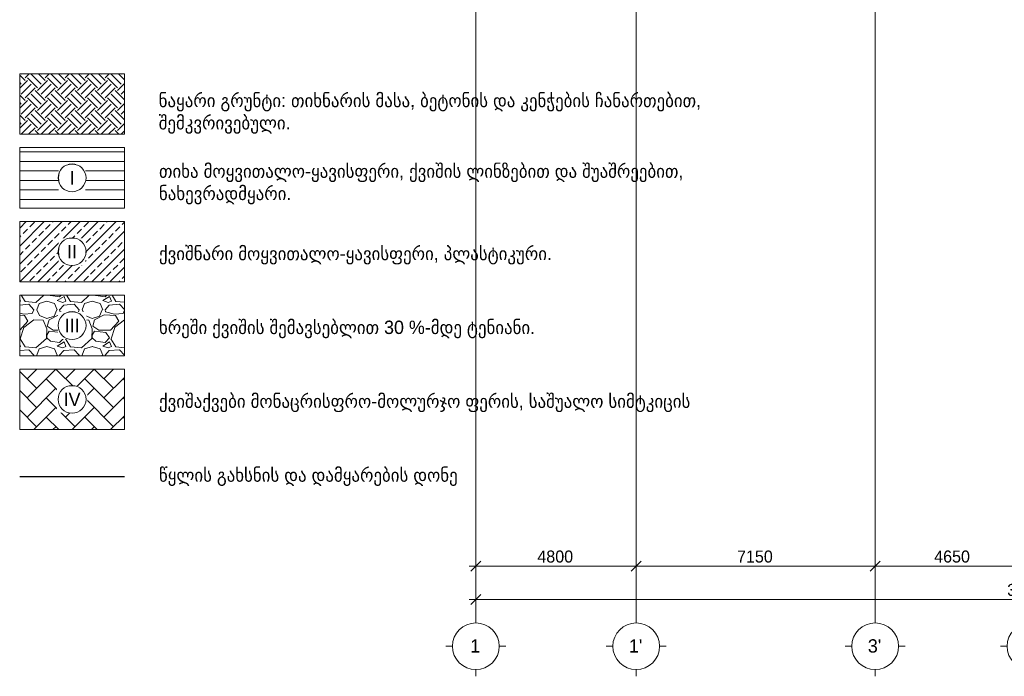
# Model space of a CAD drawing. Header units: millimetres. Extents: x -244621 to 957993, y -212233 to 286163.
# Tile 44 of 47: x 877563 to 907027, y -41050 to -21394. Entities that reach past the tile are written whole.
import ezdxf

# ---------------------------------------------------------------- set-up
doc = ezdxf.new("R2010")
doc.units = ezdxf.units.MM
doc.linetypes.add('DASHED', pattern=[19.05, 12.7, -6.35])
doc.linetypes.add('Section-Section_Pit_A_G$0$Grid Line', pattern=[22.225, 12.7, -3.175, 3.175, -3.175])
for name, color, linetype, lineweight in [('S - HATCH', 252, 'Continuous', 5), ('S - TEXT', 7, 'Continuous', 9), ('Section-Section_Pit_A_G$0$A-010-D_DIM', 7, 'Continuous', 5), ('Section-Section_Pit_A_G$0$A-010-D_DIM-200', 7, 'Continuous', 5), ('Section-Section_Pit_A_G$0$Z-030-M_GRID', 7, 'Continuous', 5), ('Section-Section_Pit_A_G$0$Z-033_T_GRIDREF', 7, 'Continuous', 5)]:
    doc.layers.add(name, color=color, linetype=linetype, lineweight=lineweight)
doc.layers.add('S - RED LINE', color=7, linetype='Continuous', lineweight=35, true_color=0xff3737)
doc.layers.add('S - WATER', color=7, linetype='DASHED', lineweight=20, true_color=0x0216de)
doc.styles.add('Section-Section_Pit_A_G$0$Cubicon', font='Cubicon.ttf', dxfattribs={"height": 400})
doc.styles.add('Section-Section_Pit_A_G$0$Cubicon_1', font='Cubicon.ttf', dxfattribs={"height": 360})
doc.styles.add('Text_S2', font='Cubicon.ttf')
doc.dimstyles.new('Section-Section_Pit_A_G$0$CUB_DIM_1_8', dxfattribs={"dimscale": 304.8, "dimtxt": 363.202515, "dimasz": 0.984252, "dimexe": 0.984252, "dimexo": 0.0625, "dimgap": 0, "dimtad": 1, "dimdec": 0, "dimzin": 0, "dimdsep": 46, "dimtxsty": 'Section-Section_Pit_A_G$0$Cubicon_1', "dimblk1": 'Section-Section_Pit_A_G$0$_Oblique', "dimblk2": 'Section-Section_Pit_A_G$0$_Oblique', "dimsah": 1, "dimcen": 0.09, "dimdle": 0.656168, "dimazin": 0, "dimtfac": 1, "dimtdec": 4, "dimtix": 1, "dimtmove": 0, "dimatfit": 3, "dimfxl": 1.312336, "dimfxlon": 1, "dimtvp": 1, "dimtolj": 1, "dimtzin": 0, "dimarcsym": 2})

# ---------------------------------------------------------------- blocks, each defined once
blk = doc.blocks.new('Section-Section_Pit_A_G$0$Grid - 00_CUB_ღერძის თავი-752507-Section_Pit_A_G')
at = {"layer": 'Section-Section_Pit_A_G$0$Z-033_T_GRIDREF'}
for p, q in [((-16100, -40200), (-16100, -40000)), ((-16800, -40900), (-17000, -40900)), ((-15400, -40900), (-15200, -40900)), ((-16100, -41600), (-16100, -41800))]:
    blk.add_line(p, q, dxfattribs=at)
blk.add_circle((-16100, -40900), 700, dxfattribs=at)
blk = doc.blocks.new('Section-Section_Pit_A_G$0$DIMBLOCK1-Section_Pit_A_G')
at = {"layer": 'Section-Section_Pit_A_G$0$A-010-D_DIM-200', "transparency": 16777216}
for p, q in [((-16100, -39500), (-16100, -37927)), ((17100, -39500), (17100, -38427)), ((-16100, -39500), (-15950, -39350)), ((17100, -39500), (17250, -39350)), ((17300, -39500), (-16300, -39500)), ((-16100, -39500), (-16250, -39650)), ((-16100, -39500), (-16100, -39800)), ((17100, -39500), (16950, -39650)), ((17100, -39500), (17100, -39800))]:
    blk.add_line(p, q, dxfattribs=at)
at = {"layer": 'Section-Section_Pit_A_G$0$A-010-D_DIM-200', "color": 0, "transparency": 16777216, "insert": (-198, -39034), "char_height": 360, "width": 1676.32, "attachment_point": 1, "line_spacing_factor": 0.931288, "style": 'Section-Section_Pit_A_G$0$Cubicon_1'}
blk.add_mtext('33200', dxfattribs=at)
blk = doc.blocks.new('Section-Section_Pit_A_G$0$_Oblique')
at = {"color": 0, "linetype": 'ByBlock', "lineweight": -2}
blk.add_line((-0.5, -0.5), (0.5, 0.5), dxfattribs=at)
blk = doc.blocks.new('Section-Section_Pit_A_G$0$DIMBLOCK5-Section_Pit_A_G')
at = {"layer": 'Section-Section_Pit_A_G$0$A-010-D_DIM-200', "transparency": 16777216}
for p, q in [((-4150, -38500), (-4150, -38013)), ((500, -38500), (500, -38013)), ((-4150, -38500), (-4300, -38650)), ((-4150, -38500), (-4000, -38350)), ((500, -38500), (-4150, -38500)), ((-4150, -38500), (-4150, -38800)), ((500, -38500), (350, -38650)), ((500, -38500), (650, -38350)), ((500, -38500), (500, -38800))]:
    blk.add_line(p, q, dxfattribs=at)
at = {"layer": 'Section-Section_Pit_A_G$0$A-010-D_DIM-200', "color": 0, "transparency": 16777216, "insert": (-2384, -38034), "char_height": 360, "width": 1341.06, "attachment_point": 1, "line_spacing_factor": 0.931288, "style": 'Section-Section_Pit_A_G$0$Cubicon_1'}
blk.add_mtext('4650', dxfattribs=at)
blk = doc.blocks.new('Section-Section_Pit_A_G$0$DIMBLOCK6-Section_Pit_A_G')
at = {"layer": 'Section-Section_Pit_A_G$0$A-010-D_DIM-200', "transparency": 16777216}
for p, q in [((-11300, -38500), (-11300, -38013)), ((-4150, -38500), (-4150, -38013)), ((-11300, -38500), (-11450, -38650)), ((-11300, -38500), (-11150, -38350)), ((-4150, -38500), (-11300, -38500)), ((-11300, -38500), (-11300, -38800)), ((-4150, -38500), (-4300, -38650)), ((-4150, -38500), (-4000, -38350)), ((-4150, -38500), (-4150, -38800))]:
    blk.add_line(p, q, dxfattribs=at)
at = {"layer": 'Section-Section_Pit_A_G$0$A-010-D_DIM-200', "color": 0, "transparency": 16777216, "insert": (-8284, -38034), "char_height": 360, "width": 1341.06, "attachment_point": 1, "line_spacing_factor": 0.931288, "style": 'Section-Section_Pit_A_G$0$Cubicon_1'}
blk.add_mtext('7150', dxfattribs=at)
blk = doc.blocks.new('Section-Section_Pit_A_G$0$DIMBLOCK7-Section_Pit_A_G')
at = {"layer": 'Section-Section_Pit_A_G$0$A-010-D_DIM-200', "transparency": 16777216}
for p, q in [((-16100, -38500), (-16100, -38013)), ((-11300, -38500), (-11300, -38013)), ((-11300, -38500), (-16300, -38500)), ((-16100, -38500), (-16250, -38650)), ((-16100, -38500), (-15950, -38350)), ((-16100, -38500), (-16100, -38800)), ((-11300, -38500), (-11450, -38650)), ((-11300, -38500), (-11150, -38350)), ((-11300, -38500), (-11300, -38800))]:
    blk.add_line(p, q, dxfattribs=at)
at = {"layer": 'Section-Section_Pit_A_G$0$A-010-D_DIM-200', "color": 0, "transparency": 16777216, "insert": (-14259, -38034), "char_height": 360, "width": 1341.06, "attachment_point": 1, "line_spacing_factor": 0.931288, "style": 'Section-Section_Pit_A_G$0$Cubicon_1'}
blk.add_mtext('4800', dxfattribs=at)
blk = doc.blocks.new('Section-Section_Pit_A_G')
at = {"layer": 'Section-Section_Pit_A_G$0$Z-030-M_GRID', "linetype": 'Section-Section_Pit_A_G$0$Grid Line'}
for p, q in [((-16100, -40000), (-16100, 946.4)), ((-11300, -40000), (-11300, 946.4)), ((-4150, -40000), (-4150, 946.4))]:
    blk.add_line(p, q, dxfattribs=at)
at = {"layer": 'Section-Section_Pit_A_G$0$Z-033_T_GRIDREF'}
for p in [(0, 0), (4800, 0), (11950, 0), (16600, 0)]:
    blk.add_blockref('Section-Section_Pit_A_G$0$Grid - 00_CUB_ღერძის თავი-752507-Section_Pit_A_G', p, dxfattribs=at)
at = {"layer": 'Section-Section_Pit_A_G$0$Z-033_T_GRIDREF', "char_height": 400, "attachment_point": 1, "style": 'Section-Section_Pit_A_G$0$Cubicon'}
for s, insert, width in [('\\fCubicon|b0|i0|c204|p2|;1', (-16265.2, -40690.6), 384.81), ("1'", (-11518.2, -40690.6), 513.08), ("3'", (-4368.2, -40690.6), 513.08)]:
    blk.add_mtext(s, dxfattribs=dict(at, insert=insert, width=width))
at = {"layer": 'Section-Section_Pit_A_G$0$A-010-D_DIM'}
for base, p1, p2, override, picture, middle in [((-16100, -39500), (17100, -38427.1), (-16100, -37926.6), {"dimpost": '<>', "dimfxl": 33203.771526}, 'Section-Section_Pit_A_G$0$DIMBLOCK1-Section_Pit_A_G', (500, -39316.2)), ((-16100, -38500), (-11300, -38012.5), (-16100, -38012.5), {"dimpost": '<>', "dimfxl": 4800}, 'Section-Section_Pit_A_G$0$DIMBLOCK7-Section_Pit_A_G', (-13700, -38316.3)), ((-11300, -38500), (-4150, -38012.5), (-11300, -38012.5), {"dimpost": '<>', "dimfxl": 7150}, 'Section-Section_Pit_A_G$0$DIMBLOCK6-Section_Pit_A_G', (-7725, -38316.3)), ((-4150, -38500), (500, -38012.5), (-4150, -38012.5), {"dimpost": '<>', "dimfxl": 4650}, 'Section-Section_Pit_A_G$0$DIMBLOCK5-Section_Pit_A_G', (-1825, -38316.3))]:
    dim = blk.add_linear_dim(base=base, p1=p1, p2=p2, dimstyle='Section-Section_Pit_A_G$0$CUB_DIM_1_8', override=override, dxfattribs=at)
    dim.commit()
    dim.dimension.update_dxf_attribs({"geometry": picture, "text_midpoint": middle})

msp = doc.modelspace()

# ---------------------------------------------------------------- hatches: boundary and pattern name
at = {"layer": 'S - HATCH'}
h = msp.add_hatch(dxfattribs=at)
h.set_pattern_fill('EARTH', color=256, scale=66.666667, angle=45)
h.set_pattern_definition([(45, (763372.6, -17149.25), (0, 598.6837), [423.3333, -423.3333]), (45, (763260.33, -17037), (0, 598.6837), [423.3333, -423.3333]), (45, (763148.07, -16924.74), (0, 598.6837), [423.3333, -423.3333]), (135, (763148.07, -16849.9), (-598.6837, 0), [423.3333, -423.3333]), (135, (763260.33, -16737.66), (-598.6837, 0), [423.3333, -423.3333]), (135, (763372.6, -16625.4), (-598.6837, 0), [423.3333, -423.3333])])
h.paths.add_polyline_path([(877562.7, -24823.2), (880698.2, -24823.2), (880698.2, -23012.9), (877562.7, -23012.9)])
at = {"layer": 'S - HATCH', "transparency": 33554516}
h = msp.add_hatch(dxfattribs=at)
h.set_pattern_fill('ANSI31', color=256, scale=90, angle=135)
h.set_pattern_definition([(180, (119350.5, 46088.72), (-3e-14, -285.75), [])])
h.paths.add_polyline_path([(880698.2, -25223.2), (877562.7, -25223.2), (877562.7, -27033.5), (880698.2, -27033.5)])
h.paths.add_polyline_path([(879547.1, -26128.3, -1), (878713.8, -26128.3, -1)], flags=16)
h.paths.add_polyline_path([(878895.9, -26547.6), (879406.7, -26547.6), (879406.7, -25723.3), (878895.9, -25723.3)], flags=24)
h = msp.add_hatch(dxfattribs=at)
h.set_pattern_fill('ANSI33', color=256, scale=60)
h.set_pattern_definition([(45, (119350.5, 46088.72), (-269.40768, 269.40768), []), (45, (119619.9, 46088.72), (-269.40768, 269.40768), [190.5, -95.25])])
h.paths.add_polyline_path([(880698.2, -27433.5), (877562.7, -27433.5), (877562.7, -29243.7), (880698.2, -29243.7)])
h.paths.add_polyline_path([(878874.3, -28756.2), (879384.8, -28756.2), (879384.8, -28031.8), (878874.3, -28031.8)], flags=24)
at = {"layer": 'S - HATCH'}
h = msp.add_hatch(dxfattribs=at)
h.set_pattern_fill('GRAVEL', color=256, scale=53.552945, angle=180, style=0)
h.set_pattern_definition([(48.012787, (118371.13, 44728.48), (10881.958416, 12242.203217), [183.002, -18117.2203]), (4.969741, (118493.554, 44864.504), (-16322.937617, -1360.2448794), [314.037, -31089.6528]), (312.510447, (118806.41, 44891.71), (-13602.448025, 14962.692816), [221.4315, -21921.7496]), (87.273689, (119336.906, 45231.77), (-1360.244805, -27204.8960386), [285.9751, -28311.5341]), (112.833654, (119350.51, 45517.42), (6801.22401, -16322.937623), [280.4213, -27761.7437]), (177.273689, (119241.69, 45775.87), (27204.8960386, -1360.244805), [285.9751, -28311.5341]), (217.6942405, (118956.037, 45789.47), (17683.1824244, 13602.4480204), [378.1875, -37440.5322]), (252.255328, (118656.784, 45558.23), (-9521.713616, -29925.3856418), [357.048, -35347.7587]), (301.429566, (118547.964, 45218.17), (10881.958417, -17683.182424), [286.9436, -28407.452]), (355.236358, (118697.59, 44973.32), (-14962.692821, 1360.244804), [327.5905, -16051.926]), (42.397438, (119024.05, 44946.12), (16322.9376227, 14962.6928219), [423.6455, -41940.938]), (318.814075, (117990.26, 45245.37), (9521.713613, -8161.468812), [144.5954, -14315.0052]), (351.469234, (118099.08, 45150.156), (-17683.1824257, 2720.489601), [275.0918, -27234.1568]), (45, (118371.1, 45109.35), (4e-13, 1360.2448), [192.3672, -1731.3095]), (23.19859, (118466.35, 44946.12), (-6801.22401, -2720.489603), [103.5935, -10255.7223]), (111.80141, (118561.57, 44986.93), (1360.2448, -4080.734406), [146.5024, -7178.64]), (210.963757, (118507.16, 45122.95), (-4080.734406, -2720.489604), [237.9463, -7693.5757]), (341.56505, (118303.1, 45000.53), (-2720.4896, 1360.2448), [172.0587, -4129.413]), (196.38954, (119350.51, 44986.93), (-13602.448019, -4080.734406), [241.0354, -23862.564]), (250.346176, (119119.27, 44918.91), (5440.979208, 14962.692821), [202.2154, -20019.2774]), (113.19859, (118303.12, 44728.48), (2720.489603, -6801.22401), [207.1857, -10152.13]), (163.61046, (118221.505, 44918.914), (13602.44802, -4080.734405), [241.0354, -23862.564]), (159.443955, (119350.51, 45830.28), (6801.22401, -2720.489604), [232.4386, -11389.498]), (114.77514, (119132.87, 45911.89), (6801.224018, -14962.692818), [194.7571, -19280.9845]), (246.80141, (118289.52, 46088.72), (-2720.489603, -6801.22401), [207.1857, -10152.13]), (197.354025, (118207.9, 45898.29), (17683.182425, 5440.979209), [228.0192, -22573.8387]), (249.443955, (118956.04, 46088.72), (2720.489604, 6801.22401), [116.2193, -11505.7174]), (281.309932, (118371.13, 46088.72), (1360.2448, -5440.97921), [69.359, -6866.556]), (345.963757, (118384.73, 46020.7), (-4080.7344, 1360.2448), [280.4213, -5328.0117]), (6.009006, (118656.78, 45952.7), (-13602.448019, -1360.2448026), [259.8748, -25727.5657]), (123.69007, (118507.16, 45245.37), (1360.2448, -2720.4896), [196.1772, -4708.2552]), (173.1572266, (118398.337, 45408.6), (-23124.161633, 2720.4896027), [342.5015, -33907.5875]), (240.945396, (118058.28, 45449.41), (5440.979208, 9521.713613), [140.0454, -13864.532]), (270, (117990.3, 45327), (1360.2448, -1360.2448), [81.6147, -1278.63]), (300.256437, (118683.99, 45911.89), (-5440.979207, 9521.713614), [188.9706, -18708.154]), (228.012788, (118779.21, 45748.66), (-10881.958416, -12242.203217), [366.0038, -17934.2184]), (180, (118534.4, 45476.6), (-1360.2448, -1360.2448), [353.6636, -1006.5812]), (145.304846, (118180.7, 45476.614), (-13602.448025, 9521.713606), [215.0737, -21292.285]), (74.054604, (118003.87, 45599.04), (1360.2448, 5440.97921), [198.0544, -9704.6773]), (27.645975, (118058.276, 45789.47), (25844.6512377, 13602.4480176), [322.4664, -31924.2303]), (355.426079, (118343.927, 45939.1), (17683.182425, -1360.244802), [341.148, -33773.618])])
h.paths.add_polyline_path([(880698.2, -29643.7), (877562.7, -29643.7), (877562.7, -31454), (880698.2, -31454)])
h.paths.add_polyline_path([(878796.6, -30966.4), (879462.4, -30966.4), (879462.4, -30242), (878796.6, -30242)], flags=24)
h = msp.add_hatch(dxfattribs=at)
h.set_pattern_fill('AR-HBONE', color=256, scale=4)
h.set_pattern_definition([(45, (498456.62, 11537.9), (0, 574.7364), [1219.2, -406.4]), (135, (498744, 11825.26), (6e-14, 574.7364), [1219.2, -406.4])])
h.paths.add_polyline_path([(880698.2, -31854), (877562.7, -31854), (877562.7, -33664.2), (880698.2, -33664.2)])
h.paths.add_polyline_path([(878742.6, -33176.7), (879470.6, -33176.7), (879470.6, -32452.3), (878742.6, -32452.3)], flags=24)

# ---------------------------------------------------------------- linework, layer by layer
at = {"layer": 'S - HATCH', "color": 252, "lineweight": 5}
msp.add_lwpolyline([(877562.7, -23012.9), (880698.2, -23012.9), (880698.2, -24823.2), (877562.7, -24823.2)], close=True, dxfattribs=at)
at = {"layer": 'S - HATCH', "color": 252, "transparency": 33554516}
msp.add_lwpolyline([(877562.7, -25223.2), (880698.2, -25223.2), (880698.2, -27033.5), (877562.7, -27033.5)], close=True, dxfattribs=at)
at = {"layer": 'S - HATCH', "color": 252}
for points in [[(877562.7, -27433.5), (880698.2, -27433.5), (880698.2, -29243.7), (877562.7, -29243.7)], [(877562.7, -29643.7), (880698.2, -29643.7), (880698.2, -31454), (877562.7, -31454)], [(877562.7, -31854), (880698.2, -31854), (880698.2, -33664.2), (877562.7, -33664.2)]]:
    msp.add_lwpolyline(points, close=True, dxfattribs=at)
at = {"layer": 'S - WATER', "color": 5, "linetype": 'DASHED', "lineweight": 30}
msp.add_lwpolyline([(877562.7, -35073.2), (880698.2, -35073.2)], dxfattribs=at)

# ---------------------------------------------------------------- block references
at = {"layer": 'S - RED LINE', "color": 3}
msp.add_blockref('Section-Section_Pit_A_G', (907312.4, 750), dxfattribs=at)

# ---------------------------------------------------------------- texts
at = {"layer": 'S - TEXT', "char_height": 400, "width": 17223.426, "attachment_point": 1, "style": 'Text_S2'}
for s, insert in [('ნაყარი გრუნტი: თიხნარის მასა, ბეტონის და კენჭების ჩანართებით, შემკვრივებული.', (881721.4, -23611.5)), ('\\pxql;თიხა მოყვითალო-ყავისფერი, ქვიშის ლინზებით და შუაშრეებით, ნახევრადმყარი.', (881730.1, -25726.4)), ('\\pxql;ქვიშნარი მოყვითალო-ყავისფერი, პლასტიკური.', (881730.1, -28192.6)), ('\\pxql;ხრეში ქვიშის შემავსებლით 30 %-მდე ტენიანი.', (881730.1, -30402.8)), ('\\pxql;ქვიშაქვები მონაცრისფრო-მოლურჯო ფერის, საშუალო სიმტკიცის', (881730.1, -32613.1)), ('\\pxql;წყლის გახსნის და დამყარების დონე', (881730.1, -34823.3))]:
    msp.add_mtext(s, dxfattribs=dict(at, insert=insert))

# ---------------------------------------------------------------- next in the draw order: texts
at = {"layer": 'S - TEXT', "char_height": 400, "attachment_point": 5, "style": 'Text_S2', "bg_fill": 3, "box_fill_scale": 1.5, "bg_fill_color": 256, "bg_fill_transparency": 0}
for s, insert in [('\\pxqc;I', (879130.5, -26128.3)), ('\\pxqc;II', (879130.5, -28338.6)), ('\\pxqc;III', (879130.5, -30548.9)), ('\\pxqc;IV', (879130.5, -32759.1))]:
    msp.add_mtext(s, dxfattribs=dict(at, insert=insert))

# ---------------------------------------------------------------- next in the draw order: linework, layer by layer
at = {"layer": 'S - TEXT'}
for centre in [(879130.5, -26128.3), (879130.5, -28338.6), (879130.5, -30548.9), (879130.5, -32759.1)]:
    msp.add_circle(centre, 416.7, dxfattribs=at)

doc.saveas('drawing.dxf')
